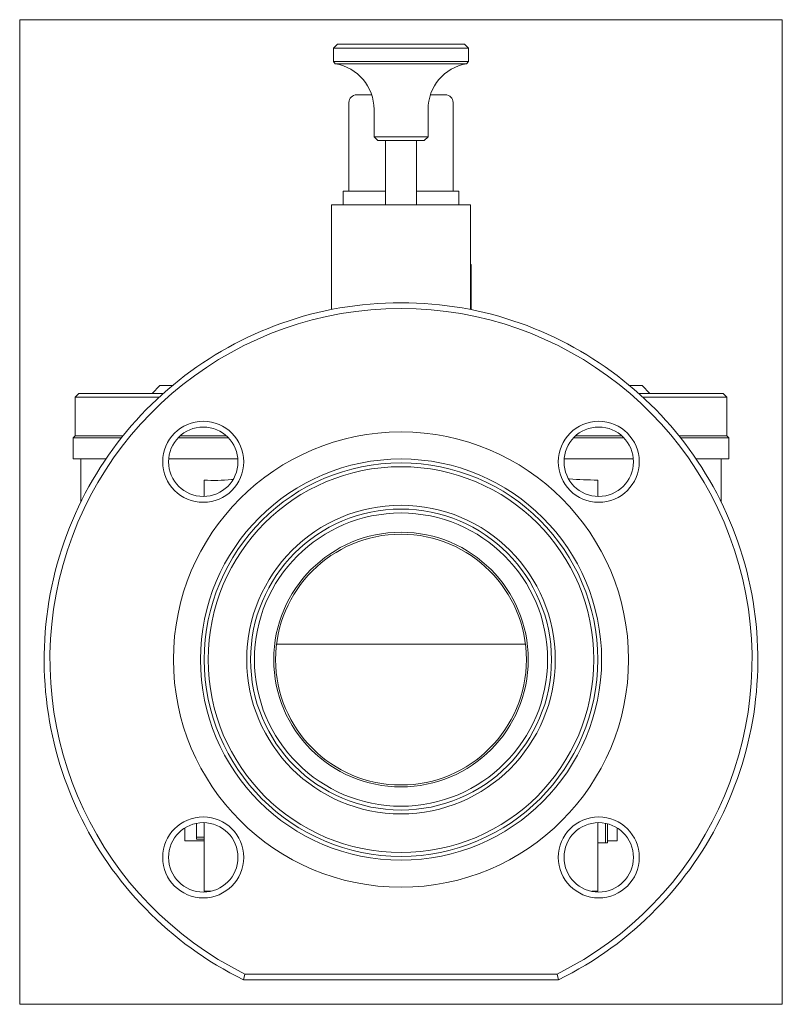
# Model space of a CAD drawing. Extents: x 102 to 300, y 23 to 278.
import ezdxf
from ezdxf.xclip import XClip

# ---------------------------------------------------------------- set-up
doc = ezdxf.new("R2010")
doc.units = 0
doc.header["$LTSCALE"] = 25.4
doc.header["$MEASUREMENT"] = 0
doc.header["$XCLIPFRAME"] = 2
doc.layers.get('0').update_dxf_attribs({"linetype": 'CONTINUOUS'})
for name, color, linetype in [('NALEPKA_35X25', 7, 'CONTINUOUS'), ('OBUDOWA', 7, 'CONTINUOUS'), ('T-026', 7, 'CONTINUOUS'), ('USZCZELKA', 7, 'CONTINUOUS'), ('WA_102_01_00_011', 7, 'CONTINUOUS'), ('WA_102_01_00_013', 7, 'CONTINUOUS'), ('WA_108_01_00_003', 7, 'CONTINUOUS'), ('WA_108_01_00_005', 7, 'CONTINUOUS'), ('WA_110_01_02BEZ_', 7, 'CONTINUOUS')]:
    doc.layers.add(name, color=color, linetype=linetype)

# ---------------------------------------------------------------- blocks, each defined once
blk = doc.blocks.new('SE1')
at = {"layer": 'NALEPKA_35X25', "color": 7, "linetype": 'CONTINUOUS', "lineweight": 0}
for p, q in [((219.4, 214.36), (219.2, 214.36)), ((219.4, 214.36), (219.4, 212.36)), ((219.4, 212.36), (219.4, 202.66))]:
    blk.add_line(p, q, dxfattribs=at)
at = {"layer": 'OBUDOWA', "color": 7, "linetype": 'CONTINUOUS', "lineweight": 0}
for p, q in [((189.7, 258.36), (193.58, 258.36)), ((208.82, 258.36), (212.7, 258.36)), ((187.7, 233.36), (187.7, 256.36)), ((214.7, 256.36), (214.7, 233.36))]:
    blk.add_line(p, q, dxfattribs=at)
for centre, start, end in [((189.7, 256.36), 90, 180), ((212.7, 256.36), 0, 90)]:
    blk.add_arc(centre, 2, start, end, dxfattribs=at)
at = {"layer": 'T-026', "color": 7, "linetype": 'CONTINUOUS', "lineweight": 0}
for p, q in [((254.7, 69.42), (254.7, 65.46)), ((254.7, 64.46), (254.2, 64.46)), ((254.7, 65.46), (254.7, 64.46))]:
    blk.add_line(p, q, dxfattribs=at)
at = {"layer": 'USZCZELKA', "color": 7, "linetype": 'CONTINUOUS', "lineweight": 0}
for p, q in [((186.2, 233.36), (186.2, 229.86)), ((186.2, 233.36), (189.7, 233.36)), ((189.7, 233.36), (197.2, 233.36)), ((205.2, 233.36), (212.7, 233.36)), ((212.7, 233.36), (216.2, 233.36)), ((216.2, 233.36), (216.2, 229.86))]:
    blk.add_line(p, q, dxfattribs=at)
at = {"layer": 'WA_102_01_00_011', "color": 7, "linetype": 'CONTINUOUS', "lineweight": 0}
for p, q in [((184.7, 271.46), (183.7, 270.46)), ((184.7, 271.46), (217.7, 271.46)), ((218.7, 270.46), (217.7, 271.46)), ((218.7, 270.46), (183.7, 270.46)), ((183.7, 270.46), (183.7, 266.95)), ((218.7, 266.95), (218.7, 270.46)), ((183.7, 266.95), (218.7, 266.95)), ((183.7, 266.95), (184.17, 266.4)), ((218.22, 266.4), (184.17, 266.4)), ((218.22, 266.4), (218.7, 266.95)), ((194.2, 254.56), (194.2, 247.46)), ((208.2, 247.46), (208.2, 254.56)), ((194.2, 247.46), (208.2, 247.46)), ((194.2, 247.46), (195.2, 246.46)), ((207.2, 246.46), (195.2, 246.46)), ((207.2, 246.46), (208.2, 247.46))]:
    blk.add_line(p, q, dxfattribs=at)
for centre, start, end in [((182.2, 254.56), 0, 80.5333), ((220.2, 254.56), 99.4667, 180)]:
    blk.add_arc(centre, 12, start, end, dxfattribs=at)
at = {"layer": 'WA_102_01_00_013', "color": 7, "linetype": 'CONTINUOUS', "lineweight": 0}
for p, q in [((183.2, 229.86), (219.2, 229.86)), ((183.2, 229.86), (183.2, 202.7)), ((219.2, 229.86), (219.2, 202.7))]:
    blk.add_line(p, q, dxfattribs=at)
at = {"layer": 'WA_108_01_00_003', "color": 7, "linetype": 'CONTINUOUS', "lineweight": 0}
for p, q in [((197.2, 246.46), (197.2, 229.86)), ((205.2, 246.46), (205.2, 229.86))]:
    blk.add_line(p, q, dxfattribs=at)
at = {"layer": 'WA_108_01_00_005', "color": 7, "linetype": 'CONTINUOUS', "lineweight": 0}
for p, q in [((138.7, 182.96), (136.7, 180.96)), ((138.7, 182.96), (141.91, 182.96)), ((260.49, 182.96), (263.7, 182.96)), ((265.7, 180.96), (263.7, 182.96)), ((117.7, 180.96), (116.7, 179.96)), ((116.7, 179.96), (138.49, 179.96)), ((116.7, 179.96), (116.7, 169.96)), ((117.7, 180.96), (139.59, 180.96)), ((262.8, 180.96), (284.7, 180.96)), ((263.91, 179.96), (285.7, 179.96)), ((285.7, 179.96), (284.7, 180.96)), ((285.7, 169.96), (285.7, 179.96)), ((116.7, 169.96), (129.14, 169.96)), ((143.96, 169.96), (155.9, 169.96)), ((246.49, 169.96), (258.43, 169.96)), ((273.25, 169.96), (285.7, 169.96))]:
    blk.add_line(p, q, dxfattribs=at)
at = {"layer": 'WA_110_01_02BEZ_', "color": 7, "linetype": 'CONTINUOUS', "lineweight": 0}
for p, q in [((116.7, 169.96), (116.2, 169.46)), ((116.2, 169.46), (116.2, 163.96)), ((116.2, 169.46), (128.74, 169.46)), ((116.7, 169.96), (129.14, 169.96)), ((143.44, 169.46), (156.42, 169.46)), ((143.96, 169.96), (155.9, 169.96)), ((245.97, 169.46), (258.95, 169.46)), ((246.49, 169.96), (258.43, 169.96)), ((273.25, 169.96), (285.7, 169.96)), ((273.65, 169.46), (286.2, 169.46)), ((286.2, 169.46), (285.7, 169.96)), ((286.2, 163.96), (286.2, 169.46)), ((116.2, 163.96), (124.7, 163.96)), ((118.2, 163.96), (118.2, 152.8)), ((140.96, 163.96), (158.9, 163.96)), ((243.49, 163.96), (261.43, 163.96)), ((277.7, 163.96), (286.2, 163.96)), ((284.2, 152.8), (284.2, 163.96)), ((150.2, 154.27), (150.2, 158.47)), ((252.2, 158.47), (252.2, 154.25)), ((233.45, 115.96), (168.94, 115.96)), ((148.2, 65.96), (148.2, 69.53)), ((150.2, 51.96), (150.2, 69.65)), ((252.2, 69.65), (252.2, 51.96)), ((254.2, 69.53), (254.2, 64.46)), ((145.2, 68.35), (145.2, 64.96)), ((257.2, 64.96), (257.2, 68.35)), ((145.2, 64.96), (150.2, 64.96)), ((148.2, 65.42), (148.2, 65.96)), ((148.2, 65.96), (150.2, 65.96)), ((148.2, 65.42), (150.2, 65.42)), ((254.2, 64.46), (252.2, 64.46)), ((254.7, 64.96), (257.2, 64.96)), ((151.94, 51.96), (150.2, 51.96)), ((151.2, 51.96), (151.2, 51.79)), ((252.2, 51.96), (250.63, 51.96)), ((251.2, 51.79), (251.2, 51.96)), ((160.37, 28.96), (160.72, 30.46)), ((242.03, 28.96), (160.37, 28.96)), ((160.72, 30.46), (241.68, 30.46)), ((241.68, 30.46), (242.03, 28.96))]:
    blk.add_line(p, q, dxfattribs=at)
for centre, radius in [((149.93, 163.23), 10.5), ((252.46, 163.23), 10.5), ((149.93, 163.23), 9), ((252.46, 163.23), 9), ((201.2, 111.96), 59), ((201.2, 111.96), 52), ((201.2, 111.96), 51), ((201.2, 111.96), 50), ((201.2, 111.96), 40), ((201.2, 111.96), 39), ((201.2, 111.96), 38), ((201.2, 111.96), 33), ((201.2, 111.96), 32.5), ((149.93, 60.7), 10.5), ((149.93, 60.7), 9), ((252.46, 60.7), 10.5), ((252.46, 60.7), 9)]:
    blk.add_circle(centre, radius, dxfattribs=at)
for centre, radius, start, end in [((201.2, 111.96), 92.5, 296.1949, 243.8051), ((201.2, 111.96), 91, 296.4138, 243.5862), ((255.14, 316.39), 157.95, 266.2493, 268.9312)]:
    blk.add_arc(centre, radius, start, end, dxfattribs=at)
blk.add_open_spline([(157.67, 158.65), (157.53, 158.64), (157.39, 158.63), (154.84, 158.41), (152.47, 158.33), (150.2, 158.47)], degree=3, knots=[0.7358367, 0.7358367, 0.7358367, 0.7358367, 0.75, 0.75, 1, 1, 1, 1], dxfattribs=at)

msp = doc.modelspace()

# ---------------------------------------------------------------- block references
at = {"color": 0, "lineweight": 0}
ref = msp.add_blockref('SE1', (0, 0), dxfattribs=at)
XClip(ref).set_block_clipping_path([(102.3475550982, 22.6144241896), (300.0475574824, 277.8144313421)])
ref.dxf.unprotected_set("ltscale", 0)

doc.saveas('drawing.dxf')
